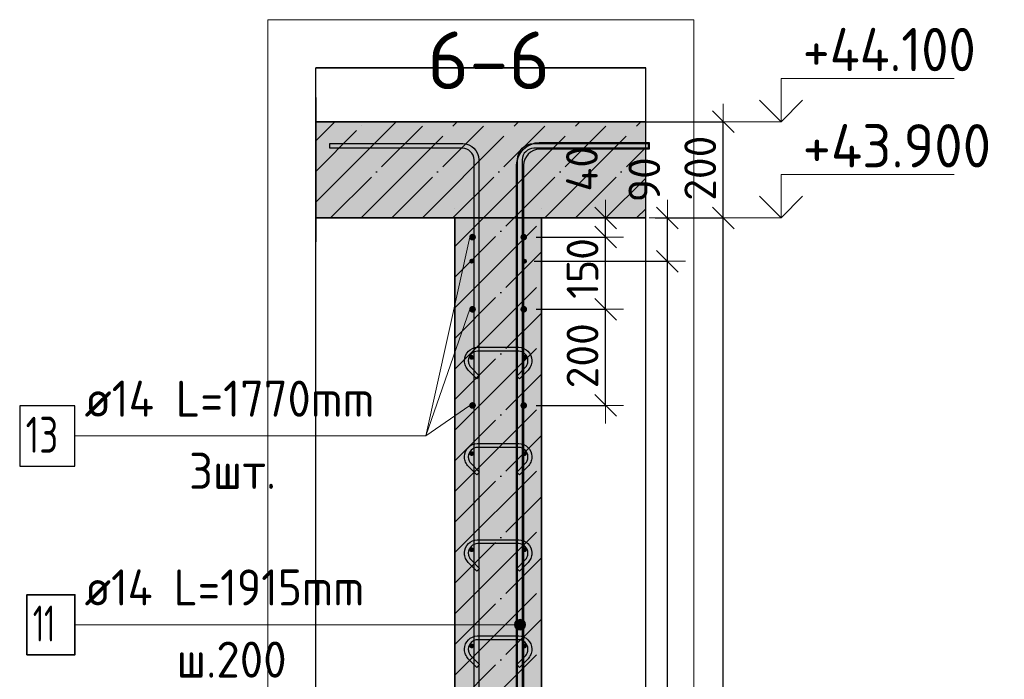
# Model space of a CAD drawing. Header units: millimetres. Extents: x 6386 to 94758, y 48049 to 71352.
# Tile 22 of 38: x 59330 to 61378, y 59965 to 61337. Entities that reach past the tile are written whole.
import ezdxf

# ---------------------------------------------------------------- set-up
doc = ezdxf.new("R2010")
doc.units = ezdxf.units.MM
doc.header["$PDMODE"] = 65
doc.linetypes.add('______11', pattern=[150, 120, -15, 0, -15])
doc.linetypes.add('______5', pattern=[330, 240, -30, 30, -30])
for name, color, linetype, lineweight in [('Standard', 7, 'Continuous', 25), ('Арм.стержн. вертикальными 1', 22, 'Continuous', 35), ('Арм.стержн.горизонт. 1', 180, 'Continuous', 35), ('Арм.стержн.горизонт. 2', 202, 'Continuous', 35), ('Высотная отметки_ общее', 7, 'Continuous', 13), ('Размерная линия_ общее', 7, 'Continuous', 13)]:
    doc.layers.add(name, color=color, linetype=linetype, lineweight=lineweight)
doc.layers.add('Арм.стержн. вертикальными 2', color=7, linetype='Continuous', lineweight=35, true_color=0x006e00)
doc.layers.add('Арм.стержн.Стяжки', color=7, linetype='Continuous', lineweight=35, true_color=0x501e0f)
doc.styles.add('ISOCPEUR', font='ISOCPEUR')
doc.dimstyles.new('DIMSTYLE_3', dxfattribs={"dimtxt": 66, "dimasz": 75, "dimexe": 0, "dimexo": 0, "dimgap": 33, "dimtad": 2, "dimdec": 0, "dimrnd": 5, "dimzin": 12, "dimdsep": 46, "dimtxsty": 'ISOCPEUR', "dimblk1": 'ALL_ML_STRICH', "dimblk2": 'ALL_ML_STRICH', "dimsah": 1, "dimcen": 0, "dimclrd": 7, "dimclre": 256, "dimclrt": 7, "dimadec": 0, "dimazin": 0, "dimtfac": 1, "dimtdec": 0, "dimtix": 1, "dimtmove": 2, "dimatfit": 3, "dimfxl": 0, "dimtvp": 1.2, "dimtzin": 0, "dimlwd": 0, "dimlwe": -3, "dimarcsym": 0})
doc.dimstyles.new('DIMSTYLE_7', dxfattribs={"dimtxt": 66, "dimasz": 75, "dimexe": 0, "dimexo": 0, "dimgap": 33, "dimtad": 2, "dimdec": 0, "dimrnd": 5, "dimzin": 12, "dimdsep": 46, "dimtxsty": 'ISOCPEUR', "dimblk1": 'ALL_ML_STRICH', "dimblk2": 'ALL_ML_STRICH', "dimsah": 1, "dimcen": 0, "dimclrd": 7, "dimclre": 256, "dimclrt": 7, "dimadec": 0, "dimazin": 0, "dimtfac": 1, "dimtdec": 0, "dimtix": 1, "dimtmove": 2, "dimatfit": 3, "dimfxl": 0, "dimtzin": 0, "dimlwd": 0, "dimlwe": -3, "dimarcsym": 0})

# ---------------------------------------------------------------- blocks, each defined once
blk = doc.blocks.new('ALL_ML_STRICH')
at = {"color": 0, "linetype": 'ByBlock', "lineweight": -2}
for p, q in [((-0.3, -0.3), (0.3, 0.3)), ((0, -0.5), (0, 0.5)), ((-1, 0), (0.5, 0))]:
    blk.add_line(p, q, dxfattribs=at)
blk = doc.blocks.new('*D202')
at = {"layer": 'DEFPOINTS', "color": 7, "linetype": 'Continuous', "lineweight": 13, "transparency": 33554687}
for p in [(60384.6, 60734.7), (60384.6, 60534.7), (60549.1, 60534.7)]:
    blk.add_point(p, dxfattribs=at)
at = {"layer": 'Размерная линия_ общее', "color": 253, "linetype": 'Continuous', "lineweight": -2, "true_color": 0xa0a0a0, "transparency": 33554687}
for p, q in [((60404.6, 60734.7), (60549.1, 60734.7)), ((60404.6, 60534.7), (60549.1, 60534.7))]:
    blk.add_line(p, q, dxfattribs=at)
at = {"layer": 'Размерная линия_ общее', "color": 7, "linetype": 'Continuous', "lineweight": -2, "transparency": 33554687}
blk.add_line((60549.1, 60534.7), (60549.1, 60734.7), dxfattribs=at)
at = {"layer": 'Размерная линия_ общее', "color": 7, "linetype": 'Continuous', "lineweight": 13, "transparency": 33554687, "xscale": 75, "yscale": 75, "zscale": 75}
for p, rotation in [((60549.1, 60734.7), 90), ((60549.1, 60534.7), 270)]:
    blk.add_blockref('ALL_ML_STRICH', p, dxfattribs=dict(at, rotation=rotation))
at = {"layer": 'Размерная линия_ общее', "color": 7, "linetype": 'Continuous', "lineweight": 13, "transparency": 33554687, "insert": (60501.1, 60638), "char_height": 66, "width": 198, "attachment_point": 5, "rotation": 90, "style": 'ISOCPEUR'}
blk.add_mtext('\\A1;{200}', dxfattribs=at)
blk = doc.blocks.new('*D203')
at = {"layer": 'DEFPOINTS', "color": 7, "linetype": 'Continuous', "lineweight": 13, "transparency": 33554687}
for p in [(60384.6, 60884.7), (60384.6, 60734.7), (60549.1, 60734.7)]:
    blk.add_point(p, dxfattribs=at)
at = {"layer": 'Размерная линия_ общее', "color": 253, "linetype": 'Continuous', "lineweight": -2, "true_color": 0xa0a0a0, "transparency": 33554687}
for p, q in [((60404.6, 60884.7), (60549.1, 60884.7)), ((60404.6, 60734.7), (60549.1, 60734.7))]:
    blk.add_line(p, q, dxfattribs=at)
at = {"layer": 'Размерная линия_ общее', "color": 7, "linetype": 'Continuous', "lineweight": -2, "transparency": 33554687}
blk.add_line((60549.1, 60734.7), (60549.1, 60884.7), dxfattribs=at)
at = {"layer": 'Размерная линия_ общее', "color": 7, "linetype": 'Continuous', "lineweight": 13, "transparency": 33554687, "xscale": 75, "yscale": 75, "zscale": 75}
for p, rotation in [((60549.1, 60884.7), 90), ((60549.1, 60734.7), 270)]:
    blk.add_blockref('ALL_ML_STRICH', p, dxfattribs=dict(at, rotation=rotation))
at = {"layer": 'Размерная линия_ общее', "color": 7, "linetype": 'Continuous', "lineweight": 13, "transparency": 33554687, "insert": (60501.1, 60819.6), "char_height": 66, "width": 198, "attachment_point": 5, "rotation": 90, "style": 'ISOCPEUR'}
blk.add_mtext('\\A1;{150}', dxfattribs=at)
blk = doc.blocks.new('*D204')
at = {"layer": 'DEFPOINTS', "color": 7, "linetype": 'Continuous', "lineweight": 13, "transparency": 33554687}
for p in [(60525.4, 60924.7), (60384.6, 60884.7), (60549.1, 60884.7)]:
    blk.add_point(p, dxfattribs=at)
at = {"layer": 'Размерная линия_ общее', "color": 253, "linetype": 'Continuous', "lineweight": -2, "true_color": 0xa0a0a0, "transparency": 33554687}
for p, q in [((60545.4, 60924.7), (60549.1, 60924.7)), ((60404.6, 60884.7), (60549.1, 60884.7))]:
    blk.add_line(p, q, dxfattribs=at)
at = {"layer": 'Размерная линия_ общее', "color": 7, "linetype": 'Continuous', "lineweight": -2, "transparency": 33554687}
blk.add_line((60549.1, 60884.7), (60549.1, 60924.7), dxfattribs=at)
at = {"layer": 'Размерная линия_ общее', "color": 7, "linetype": 'Continuous', "lineweight": 13, "transparency": 33554687, "xscale": 75, "yscale": 75, "zscale": 75}
for p, rotation in [((60549.1, 60924.7), 90), ((60549.1, 60884.7), 270)]:
    blk.add_blockref('ALL_ML_STRICH', p, dxfattribs=dict(at, rotation=rotation))
at = {"layer": 'Размерная линия_ общее', "color": 7, "linetype": 'Continuous', "lineweight": 13, "transparency": 33554687, "insert": (60499.9, 61026.8), "char_height": 66, "width": 132, "attachment_point": 5, "rotation": 90, "style": 'ISOCPEUR'}
blk.add_mtext('\\A1;{40}', dxfattribs=at)
blk = doc.blocks.new('*D205')
at = {"layer": 'DEFPOINTS', "color": 7, "linetype": 'Continuous', "lineweight": 13, "transparency": 33554687}
for p in [(60632.5, 60924.7), (60415.6, 56524.7), (60794, 56524.7)]:
    blk.add_point(p, dxfattribs=at)
at = {"layer": 'Размерная линия_ общее', "color": 253, "linetype": 'Continuous', "lineweight": -2, "true_color": 0xa0a0a0, "transparency": 33554687}
for p, q in [((60652.5, 60924.7), (60794, 60924.7)), ((60435.6, 56524.7), (60794, 56524.7))]:
    blk.add_line(p, q, dxfattribs=at)
at = {"layer": 'Размерная линия_ общее', "color": 7, "linetype": 'Continuous', "lineweight": -2, "transparency": 33554687}
blk.add_line((60794, 56524.7), (60794, 60924.7), dxfattribs=at)
at = {"layer": 'Размерная линия_ общее', "color": 7, "linetype": 'Continuous', "lineweight": 13, "transparency": 33554687, "xscale": 75, "yscale": 75, "zscale": 75}
for p, rotation in [((60794, 60924.7), 90), ((60794, 56524.7), 270)]:
    blk.add_blockref('ALL_ML_STRICH', p, dxfattribs=dict(at, rotation=rotation))
at = {"layer": 'Размерная линия_ общее', "color": 7, "linetype": 'Continuous', "lineweight": 13, "transparency": 33554687, "insert": (60746, 58721.4), "char_height": 66, "width": 264, "attachment_point": 5, "rotation": 90, "style": 'ISOCPEUR'}
blk.add_mtext('\\A1;{4400}', dxfattribs=at)
blk = doc.blocks.new('*D206')
at = {"layer": 'DEFPOINTS', "color": 7, "linetype": 'Continuous', "lineweight": 13, "transparency": 33554687}
for p in [(60415.6, 61124.7), (60632.5, 60924.7), (60794, 60924.7)]:
    blk.add_point(p, dxfattribs=at)
at = {"layer": 'Размерная линия_ общее', "color": 253, "linetype": 'Continuous', "lineweight": -2, "true_color": 0xa0a0a0, "transparency": 33554687}
for p, q in [((60435.6, 61124.7), (60794, 61124.7)), ((60652.5, 60924.7), (60794, 60924.7))]:
    blk.add_line(p, q, dxfattribs=at)
at = {"layer": 'Размерная линия_ общее', "color": 7, "linetype": 'Continuous', "lineweight": -2, "transparency": 33554687}
blk.add_line((60794, 60924.7), (60794, 61124.7), dxfattribs=at)
at = {"layer": 'Размерная линия_ общее', "color": 7, "linetype": 'Continuous', "lineweight": 13, "transparency": 33554687, "xscale": 75, "yscale": 75, "zscale": 75}
for p, rotation in [((60794, 61124.7), 90), ((60794, 60924.7), 270)]:
    blk.add_blockref('ALL_ML_STRICH', p, dxfattribs=dict(at, rotation=rotation))
at = {"layer": 'Размерная линия_ общее', "color": 7, "linetype": 'Continuous', "lineweight": 13, "transparency": 33554687, "insert": (60746, 61028), "char_height": 66, "width": 198, "attachment_point": 5, "rotation": 90, "style": 'ISOCPEUR'}
blk.add_mtext('\\A1;{200}', dxfattribs=at)
blk = doc.blocks.new('*D208')
at = {"layer": 'DEFPOINTS', "color": 7, "linetype": 'Continuous', "lineweight": 13, "transparency": 33554687}
for p in [(60380.6, 60834.7), (60380.6, 56634.7), (60677.6, 56634.7)]:
    blk.add_point(p, dxfattribs=at)
at = {"layer": 'Размерная линия_ общее', "color": 253, "linetype": 'Continuous', "lineweight": -2, "true_color": 0xa0a0a0, "transparency": 33554687}
for p, q in [((60400.6, 60834.7), (60677.6, 60834.7)), ((60400.6, 56634.7), (60677.6, 56634.7))]:
    blk.add_line(p, q, dxfattribs=at)
at = {"layer": 'Размерная линия_ общее', "color": 7, "linetype": 'Continuous', "lineweight": -2, "transparency": 33554687}
blk.add_line((60677.6, 56634.7), (60677.6, 60834.7), dxfattribs=at)
at = {"layer": 'Размерная линия_ общее', "color": 7, "linetype": 'Continuous', "lineweight": 13, "transparency": 33554687, "xscale": 75, "yscale": 75, "zscale": 75}
for p, rotation in [((60677.6, 60834.7), 90), ((60677.6, 56634.7), 270)]:
    blk.add_blockref('ALL_ML_STRICH', p, dxfattribs=dict(at, rotation=rotation))
at = {"layer": 'Размерная линия_ общее', "color": 7, "linetype": 'Continuous', "lineweight": 13, "transparency": 33554687, "insert": (60596.6, 58509.7), "char_height": 66, "width": 3.3, "attachment_point": 1, "rotation": 90, "line_spacing_factor": 0.60241, "style": 'ISOCPEUR'}
blk.add_mtext('\\W0.91;21х200=4200', dxfattribs=at)
blk = doc.blocks.new('*D209')
at = {"layer": 'DEFPOINTS', "color": 7, "linetype": 'Continuous', "lineweight": 13, "transparency": 33554687}
for p in [(60632.5, 60924.7), (60380.6, 60834.7), (60677.6, 60834.7)]:
    blk.add_point(p, dxfattribs=at)
at = {"layer": 'Размерная линия_ общее', "color": 253, "linetype": 'Continuous', "lineweight": -2, "true_color": 0xa0a0a0, "transparency": 33554687}
for p, q in [((60652.5, 60924.7), (60677.6, 60924.7)), ((60400.6, 60834.7), (60677.6, 60834.7))]:
    blk.add_line(p, q, dxfattribs=at)
at = {"layer": 'Размерная линия_ общее', "color": 7, "linetype": 'Continuous', "lineweight": -2, "transparency": 33554687}
blk.add_line((60677.6, 60834.7), (60677.6, 60924.7), dxfattribs=at)
at = {"layer": 'Размерная линия_ общее', "color": 7, "linetype": 'Continuous', "lineweight": 13, "transparency": 33554687, "xscale": 75, "yscale": 75, "zscale": 75}
for p, rotation in [((60677.6, 60924.7), 90), ((60677.6, 60834.7), 270)]:
    blk.add_blockref('ALL_ML_STRICH', p, dxfattribs=dict(at, rotation=rotation))
at = {"layer": 'Размерная линия_ общее', "color": 7, "linetype": 'Continuous', "lineweight": 13, "transparency": 33554687, "insert": (60629.7, 61003.9), "char_height": 66, "width": 132, "attachment_point": 5, "rotation": 90, "style": 'ISOCPEUR'}
blk.add_mtext('\\A1;{90}', dxfattribs=at)
blk = doc.blocks.new('COMPLEX_ELEVATIONDIM_5')
at = {"layer": 'Высотная отметки_ общее', "color": 7, "linetype": 'Continuous', "lineweight": 13, "transparency": 33554687}
for p, q in [((60914, 61124.7), (60914, 61214.7)), ((60914, 61214.7), (61274, 61214.7)), ((60914, 61124.7), (60869, 61169.7)), ((60914, 61124.7), (60959, 61169.7)), ((60914, 61124.7), (60807.9, 61124.7)), ((60914, 61124.7), (60914, 61124.7)), ((60914, 61124.7), (60914, 61124.7)), ((60914, 61124.7), (60914, 61124.7)), ((60914, 61124.7), (60914, 61124.7)), ((60914, 60924.7), (60914, 61014.7)), ((60914, 61014.7), (61274, 61014.7)), ((60914, 60924.7), (60869, 60969.7)), ((60914, 60924.7), (60959, 60969.7)), ((60914, 60924.7), (60807.9, 60924.7)), ((60914, 60924.7), (60914, 60924.7)), ((60914, 60924.7), (60914, 60924.7)), ((60914, 60924.7), (60914, 60924.7)), ((60914, 60924.7), (60914, 60924.7))]:
    blk.add_line(p, q, dxfattribs=at)
at = {"layer": 'Высотная отметки_ общее', "color": 7, "linetype": 'Continuous', "lineweight": 13, "transparency": 33554687, "char_height": 90, "attachment_point": 7, "style": 'ISOCPEUR'}
for s, insert, width in [('\\W0.92;+44.100', (60959, 61229.7), 446.051), ('\\W0.96;+43.900', (60959, 61029.7), 456.775)]:
    blk.add_mtext(s, dxfattribs=dict(at, insert=insert, width=width))

msp = doc.modelspace()

# ---------------------------------------------------------------- hatches: boundary and pattern name
at = {"linetype": 'Continuous', "lineweight": -3, "transparency": 33554687}
msp.add_hatch(color=9, dxfattribs=at).paths.add_polyline_path([(60632.5, 60924.7), (60632.5, 61124.7), (59946.4, 61124.7), (59946.4, 60924.7)])
at = {"layer": 'Арм.стержн. вертикальными 2', "linetype": 'Continuous', "lineweight": 13, "transparency": 33554687}
for points in [[(60361.5, 60073.2), (60361.5, 60084.4), (60359.9, 60078.8)], [(60361.5, 60084.4), (60365.5, 60069.1), (60365.5, 60088.5)], [(60361.5, 60084.4), (60361.5, 60073.2), (60365.5, 60069.1)], [(60365.5, 60088.5), (60371.1, 60067.6), (60371.1, 60090.1)], [(60365.5, 60088.5), (60365.5, 60069.1), (60371.1, 60067.6)], [(60371.1, 60090.1), (60371.1, 60067.6), (60376.8, 60069.1)], [(60371.1, 60090.1), (60376.8, 60069.1), (60376.8, 60088.5)], [(60376.8, 60088.5), (60376.8, 60069.1), (60380.8, 60073.2)], [(60376.8, 60088.5), (60380.8, 60073.2), (60380.8, 60084.4)], [(60380.8, 60084.4), (60380.8, 60073.2), (60382.4, 60078.8)]]:
    msp.add_hatch(color=7, dxfattribs=at).paths.add_polyline_path(points)
at = {"layer": 'Арм.стержн.горизонт. 1', "linetype": 'Continuous', "lineweight": 50, "transparency": 33554687}
for points in [[(60275.6, 60834.7), (60275.2, 60836.6), (60274.1, 60838.2), (60272.5, 60839.3), (60270.6, 60839.7), (60268.7, 60839.3), (60267.1, 60838.2), (60266, 60836.6), (60265.6, 60834.7), (60266, 60832.8), (60267.1, 60831.2), (60268.7, 60830.1), (60270.6, 60829.7), (60272.5, 60830.1), (60274.1, 60831.2), (60275.2, 60832.8)], [(60385.6, 60834.7), (60385.2, 60836.6), (60384.2, 60838.2), (60382.5, 60839.3), (60380.6, 60839.7), (60378.7, 60839.3), (60377.1, 60838.2), (60376, 60836.6), (60375.6, 60834.7), (60376, 60832.8), (60377.1, 60831.2), (60378.7, 60830.1), (60380.6, 60829.7), (60382.5, 60830.1), (60384.2, 60831.2), (60385.2, 60832.8)], [(60275.6, 60634.7), (60275.2, 60636.6), (60274.1, 60638.2), (60272.5, 60639.3), (60270.6, 60639.7), (60268.7, 60639.3), (60267.1, 60638.2), (60266, 60636.6), (60265.6, 60634.7), (60266, 60632.8), (60267.1, 60631.2), (60268.7, 60630.1), (60270.6, 60629.7), (60272.5, 60630.1), (60274.1, 60631.2), (60275.2, 60632.8)], [(60385.6, 60634.7), (60385.2, 60636.6), (60384.2, 60638.2), (60382.5, 60639.3), (60380.6, 60639.7), (60378.7, 60639.3), (60377.1, 60638.2), (60376, 60636.6), (60375.6, 60634.7), (60376, 60632.8), (60377.1, 60631.2), (60378.7, 60630.1), (60380.6, 60629.7), (60382.5, 60630.1), (60384.2, 60631.2), (60385.2, 60632.8)], [(60275.6, 60434.7), (60275.2, 60436.6), (60274.1, 60438.2), (60272.5, 60439.3), (60270.6, 60439.7), (60268.7, 60439.3), (60267.1, 60438.2), (60266, 60436.6), (60265.6, 60434.7), (60266, 60432.8), (60267.1, 60431.2), (60268.7, 60430.1), (60270.6, 60429.7), (60272.5, 60430.1), (60274.1, 60431.2), (60275.2, 60432.8)], [(60385.6, 60434.7), (60385.2, 60436.6), (60384.2, 60438.2), (60382.5, 60439.3), (60380.6, 60439.7), (60378.7, 60439.3), (60377.1, 60438.2), (60376, 60436.6), (60375.6, 60434.7), (60376, 60432.8), (60377.1, 60431.2), (60378.7, 60430.1), (60380.6, 60429.7), (60382.5, 60430.1), (60384.2, 60431.2), (60385.2, 60432.8)], [(60275.6, 60234.7), (60275.2, 60236.6), (60274.1, 60238.2), (60272.5, 60239.3), (60270.6, 60239.7), (60268.7, 60239.3), (60267.1, 60238.2), (60266, 60236.6), (60265.6, 60234.7), (60266, 60232.8), (60267.1, 60231.2), (60268.7, 60230.1), (60270.6, 60229.7), (60272.5, 60230.1), (60274.1, 60231.2), (60275.2, 60232.8)], [(60385.6, 60234.7), (60385.2, 60236.6), (60384.2, 60238.2), (60382.5, 60239.3), (60380.6, 60239.7), (60378.7, 60239.3), (60377.1, 60238.2), (60376, 60236.6), (60375.6, 60234.7), (60376, 60232.8), (60377.1, 60231.2), (60378.7, 60230.1), (60380.6, 60229.7), (60382.5, 60230.1), (60384.2, 60231.2), (60385.2, 60232.8)], [(60275.6, 60034.7), (60275.2, 60036.6), (60274.1, 60038.2), (60272.5, 60039.3), (60270.6, 60039.7), (60268.7, 60039.3), (60267.1, 60038.2), (60266, 60036.6), (60265.6, 60034.7), (60266, 60032.8), (60267.1, 60031.2), (60268.7, 60030.1), (60270.6, 60029.7), (60272.5, 60030.1), (60274.1, 60031.2), (60275.2, 60032.8)], [(60385.6, 60034.7), (60385.2, 60036.6), (60384.2, 60038.2), (60382.5, 60039.3), (60380.6, 60039.7), (60378.7, 60039.3), (60377.1, 60038.2), (60376, 60036.6), (60375.6, 60034.7), (60376, 60032.8), (60377.1, 60031.2), (60378.7, 60030.1), (60380.6, 60029.7), (60382.5, 60030.1), (60384.2, 60031.2), (60385.2, 60032.8)]]:
    msp.add_hatch(color=4, dxfattribs=at).paths.add_polyline_path(points)
at = {"layer": 'Арм.стержн.горизонт. 2', "linetype": 'Continuous', "lineweight": 50, "transparency": 33554687}
for points in [[(60279.4, 60884.7), (60278.8, 60887.4), (60277.3, 60889.6), (60275.1, 60891.2), (60272.4, 60891.7), (60269.7, 60891.2), (60267.4, 60889.6), (60265.9, 60887.4), (60265.4, 60884.7), (60265.9, 60882), (60267.4, 60879.7), (60269.7, 60878.2), (60272.4, 60877.7), (60275.1, 60878.2), (60277.3, 60879.7), (60278.8, 60882)], [(60385.9, 60884.7), (60385.3, 60887.4), (60383.8, 60889.6), (60381.5, 60891.2), (60378.9, 60891.7), (60376.2, 60891.2), (60373.9, 60889.6), (60372.4, 60887.4), (60371.9, 60884.7), (60372.4, 60882), (60373.9, 60879.7), (60376.2, 60878.2), (60378.9, 60877.7), (60381.5, 60878.2), (60383.8, 60879.7), (60385.3, 60882)], [(60279.4, 60734.7), (60278.8, 60737.4), (60277.3, 60739.6), (60275.1, 60741.2), (60272.4, 60741.7), (60269.7, 60741.2), (60267.4, 60739.6), (60265.9, 60737.4), (60265.4, 60734.7), (60265.9, 60732), (60267.4, 60729.7), (60269.7, 60728.2), (60272.4, 60727.7), (60275.1, 60728.2), (60277.3, 60729.7), (60278.8, 60732)], [(60385.9, 60734.7), (60385.3, 60737.4), (60383.8, 60739.6), (60381.5, 60741.2), (60378.9, 60741.7), (60376.2, 60741.2), (60373.9, 60739.6), (60372.4, 60737.4), (60371.9, 60734.7), (60372.4, 60732), (60373.9, 60729.7), (60376.2, 60728.2), (60378.9, 60727.7), (60381.5, 60728.2), (60383.8, 60729.7), (60385.3, 60732)], [(60279.4, 60534.7), (60278.8, 60537.4), (60277.3, 60539.6), (60275.1, 60541.2), (60272.4, 60541.7), (60269.7, 60541.2), (60267.4, 60539.6), (60265.9, 60537.4), (60265.4, 60534.7), (60265.9, 60532), (60267.4, 60529.7), (60269.7, 60528.2), (60272.4, 60527.7), (60275.1, 60528.2), (60277.3, 60529.7), (60278.8, 60532)], [(60385.9, 60534.7), (60385.3, 60537.4), (60383.8, 60539.6), (60381.5, 60541.2), (60378.9, 60541.7), (60376.2, 60541.2), (60373.9, 60539.6), (60372.4, 60537.4), (60371.9, 60534.7), (60372.4, 60532), (60373.9, 60529.7), (60376.2, 60528.2), (60378.9, 60527.7), (60381.5, 60528.2), (60383.8, 60529.7), (60385.3, 60532)]]:
    msp.add_hatch(color=7, dxfattribs=at).paths.add_polyline_path(points)
at = {"layer": 'Размерная линия_ общее', "linetype": 'Continuous', "lineweight": -3, "true_color": 0xc7c7c7, "transparency": 33554687}
msp.add_hatch(color=9, dxfattribs=at).paths.add_polyline_path([(60235.6, 60924.7), (60235.6, 56524.7), (60415.6, 56524.7), (60415.6, 60924.7)])

# ---------------------------------------------------------------- linework, layer by layer
at = {"color": 7, "linetype": 'Continuous', "lineweight": 25, "transparency": 33554687}
for p, q in [((59946.4, 61174.7), (59946.4, 60874.7)), ((60632.5, 60874.7), (60632.5, 61174.7)), ((60235.6, 60924.7), (60415.6, 60924.7))]:
    msp.add_line(p, q, dxfattribs=at)
at = {"color": 253, "linetype": '______11', "lineweight": -3, "true_color": 0xababab, "transparency": 33554687}
for p, q in [((59946.4, 61021.3), (60049.8, 61124.7)), ((59977.1, 60924.7), (60177.1, 61124.7)), ((60104.3, 60924.7), (60304.3, 61124.7)), ((60231.6, 60924.7), (60431.6, 61124.7)), ((60358.9, 60924.7), (60558.9, 61124.7)), ((60486.2, 60924.7), (60632.5, 61071)), ((60613.5, 60924.7), (60632.5, 60943.7))]:
    msp.add_line(p, q, dxfattribs=at)
at = {"color": 253, "linetype": '______5', "lineweight": -3, "true_color": 0xababab, "transparency": 33554687}
for p, q in [((59946.4, 61084.9), (59986.1, 61124.7)), ((59946.4, 60957.6), (60113.4, 61124.7)), ((60040.7, 60924.7), (60240.7, 61124.7)), ((60168, 60924.7), (60368, 61124.7)), ((60295.3, 60924.7), (60495.3, 61124.7)), ((60422.5, 60924.7), (60622.5, 61124.7)), ((60549.8, 60924.7), (60632.5, 61007.4))]:
    msp.add_line(p, q, dxfattribs=at)
at = {"color": 7, "linetype": 'Continuous', "lineweight": 35, "transparency": 33554687}
for p, q in [((60632.5, 61124.7), (59946.4, 61124.7)), ((59946.4, 60924.7), (60235.6, 60924.7)), ((60415.6, 60924.7), (60632.5, 60924.7))]:
    msp.add_line(p, q, dxfattribs=at)
at = {"layer": 'Standard', "color": 52, "linetype": 'Continuous', "lineweight": -3, "transparency": 33554687}
for p, q in [((59946.4, 56416.1), (59946.4, 61236.8)), ((59946.4, 56416.1), (59946.4, 61236.8)), ((59946.4, 61236.8), (60632.5, 61236.8)), ((60632.5, 61236.8), (59946.4, 61236.8)), ((60632.5, 56416.1), (60632.5, 61236.8)), ((60632.5, 56416.1), (60632.5, 61236.8))]:
    msp.add_line(p, q, dxfattribs=at)
at = {"layer": 'Standard', "color": 7, "linetype": 'Continuous', "lineweight": 13, "transparency": 33554687}
msp.add_lwpolyline([(59846.4, 56316.1), (60732.5, 56316.1), (60732.5, 61336.8), (59846.4, 61336.8), (59846.4, 56316.1)], dxfattribs=at)
at = {"layer": 'Арм.стержн. вертикальными 1', "color": 4, "linetype": 'Continuous', "lineweight": 25, "transparency": 33554687}
for points in [[(60275.6, 56524.7), (60275.6, 61045.7), (60275, 61050.2), (60273.5, 61054.8), (60271.1, 61059), (60268.3, 61062.4), (60264.9, 61065.2), (60260.7, 61067.6), (60256.1, 61069.1), (60251.6, 61069.7), (59975.6, 61069.7), (59975.6, 61079.7), (60252.3, 61079.7), (60258.4, 61078.8), (60264.7, 61076.8), (60270.6, 61073.5), (60275.4, 61069.5), (60279.4, 61064.6), (60282.7, 61058.8), (60284.8, 61052.5), (60285.6, 61046.4), (60285.6, 56524.7), (60275.6, 56524.7)], [(60275.6, 56524.7), (60275.6, 61045.7), (60275, 61050.2), (60273.5, 61054.8), (60271.1, 61059), (60268.3, 61062.4), (60264.9, 61065.2), (60260.7, 61067.6), (60256.1, 61069.1), (60251.6, 61069.7), (59975.6, 61069.7), (59975.6, 61079.7), (60252.3, 61079.7), (60258.4, 61078.8), (60264.7, 61076.8), (60270.6, 61073.5), (60275.4, 61069.5), (60279.4, 61064.6), (60282.7, 61058.8), (60284.8, 61052.5), (60285.6, 61046.4), (60285.6, 56524.7), (60275.6, 56524.7)], [(60365.6, 56524.7), (60365.6, 61046.4), (60366.5, 61052.5), (60368.6, 61058.8), (60371.8, 61064.6), (60375.9, 61069.5), (60380.7, 61073.5), (60386.5, 61076.8), (60392.9, 61078.8), (60399, 61079.7), (60637.5, 61079.7), (60637.5, 61069.7), (60399.7, 61069.7), (60395.1, 61069.1), (60390.6, 61067.6), (60386.4, 61065.2), (60383, 61062.4), (60380.1, 61059), (60377.8, 61054.8), (60376.2, 61050.2), (60375.6, 61045.7), (60375.6, 56524.7), (60365.6, 56524.7)], [(60365.6, 56524.7), (60365.6, 61046.4), (60366.5, 61052.5), (60368.6, 61058.8), (60371.8, 61064.6), (60375.9, 61069.5), (60380.7, 61073.5), (60386.5, 61076.8), (60392.9, 61078.8), (60399, 61079.7), (60637.5, 61079.7), (60637.5, 61069.7), (60399.7, 61069.7), (60395.1, 61069.1), (60390.6, 61067.6), (60386.4, 61065.2), (60383, 61062.4), (60380.1, 61059), (60377.8, 61054.8), (60376.2, 61050.2), (60375.6, 61045.7), (60375.6, 56524.7), (60365.6, 56524.7)]]:
    msp.add_lwpolyline(points, dxfattribs=at)
at = {"layer": 'Арм.стержн. вертикальными 2', "color": 7, "linetype": 'Continuous', "lineweight": 13, "transparency": 33554687}
for p, q in [((59445.4, 60078.8), (60160.4, 60078.8)), ((60160.4, 60078.8), (60371.1, 60078.8)), ((60359.9, 60078.8), (60359.9, 60078.8)), ((60371.1, 60090.1), (60371.1, 60090.1)), ((60382.4, 60078.8), (60382.4, 60078.8)), ((60371.1, 60067.6), (60371.1, 60067.6))]:
    msp.add_line(p, q, dxfattribs=at)
at = {"layer": 'Арм.стержн. вертикальными 2', "color": 7, "linetype": 'Continuous', "lineweight": 25, "transparency": 33554687}
msp.add_lwpolyline([(60639.5, 61067.7), (60411.8, 61067.7), (60405.5, 61066.8), (60399, 61064.7), (60393.2, 61061.4), (60388.4, 61057.4), (60384.4, 61052.7), (60381.1, 61046.8), (60379, 61040.4), (60378.1, 61034), (60378.1, 59651.7), (60364.1, 59651.7), (60364.1, 61035), (60365.3, 61043.6), (60368.2, 61052.4), (60372.8, 61060.6), (60378.5, 61067.4), (60385.2, 61073), (60393.4, 61077.6), (60402.3, 61080.5), (60410.8, 61081.7), (60639.5, 61081.7), (60639.5, 61067.7)], dxfattribs=at)
msp.add_lwpolyline([(60639.5, 61067.7), (60411.8, 61067.7), (60405.5, 61066.8), (60399, 61064.7), (60393.2, 61061.4), (60388.4, 61057.4), (60384.4, 61052.7), (60381.1, 61046.8), (60379, 61040.4), (60378.1, 61034), (60378.1, 59651.7), (60364.1, 59651.7), (60364.1, 61035), (60365.3, 61043.6), (60368.2, 61052.4), (60372.8, 61060.6), (60378.5, 61067.4), (60385.2, 61073), (60393.4, 61077.6), (60402.3, 61080.5), (60410.8, 61081.7), (60639.5, 61081.7), (60639.5, 61067.7)], dxfattribs=at)
at = {"layer": 'Арм.стержн. вертикальными 2', "color": 7, "linetype": 'Continuous', "lineweight": 35, "transparency": 33554687}
msp.add_lwpolyline([(59345.4, 60016.3), (59445.4, 60016.3), (59445.4, 60141.3), (59345.4, 60141.3), (59345.4, 60016.3)], dxfattribs=at)
at = {"layer": 'Арм.стержн. вертикальными 2', "color": 7, "linetype": 'Continuous', "lineweight": 13, "transparency": 33554687}
msp.add_circle((60371.1, 60078.8), 11.3, dxfattribs=at)
at = {"layer": 'Арм.стержн.горизонт. 1', "color": 52, "linetype": 'Continuous', "lineweight": 25, "transparency": 33554687}
for p, q in [((60235.6, 60944.7), (60235.6, 60944.7)), ((60415.6, 60944.7), (60415.6, 60944.7))]:
    msp.add_line(p, q, dxfattribs=at)
at = {"layer": 'Арм.стержн.горизонт. 2', "color": 7, "linetype": 'Continuous', "lineweight": 13, "transparency": 33554687}
for p, q in [((60175.4, 60471.3), (60266.6, 60884.7)), ((60175.4, 60471.3), (60266.6, 60734.7)), ((60175.4, 60471.3), (60266.6, 60534.7)), ((59445.4, 60471.3), (60175.4, 60471.3))]:
    msp.add_line(p, q, dxfattribs=at)
at = {"layer": 'Арм.стержн.горизонт. 2', "color": 7, "linetype": 'Continuous', "lineweight": 25, "transparency": 33554687}
msp.add_lwpolyline([(59330.4, 60408.8), (59445.4, 60408.8), (59445.4, 60533.8), (59330.4, 60533.8), (59330.4, 60408.8)], dxfattribs=at)
at = {"layer": 'Арм.стержн.Стяжки', "color": 40, "linetype": 'Continuous', "lineweight": 25, "transparency": 33554687}
for points in [[(60364.2, 60595.8), (60382, 60613.7), (60383.3, 60615.1), (60384.4, 60616.6), (60385.3, 60618.3), (60386.1, 60619.9), (60386.7, 60621.6), (60387.2, 60623.5), (60387.5, 60625.3), (60387.6, 60627.2), (60387.6, 60628.3), (60387.1, 60631.9), (60385.9, 60635.6), (60384, 60639), (60381.7, 60641.7), (60379, 60644), (60375.7, 60645.9), (60372, 60647.1), (60368.4, 60647.6), (60282.8, 60647.6), (60279.2, 60647.1), (60275.6, 60645.9), (60272.2, 60644), (60269.5, 60641.7), (60267.2, 60639), (60265.3, 60635.6), (60264.1, 60631.9), (60263.6, 60628.3), (60263.6, 60627.2), (60263.7, 60625.3), (60264, 60623.5), (60264.5, 60621.6), (60265.1, 60619.9), (60265.9, 60618.3), (60266.9, 60616.6), (60268, 60615.1), (60269.2, 60613.7), (60287.1, 60595.8), (60281.4, 60590.2), (60263.3, 60608.2), (60261.7, 60610.1), (60260.2, 60612.3), (60258.8, 60614.5), (60257.7, 60616.8), (60256.9, 60619.3), (60256.2, 60621.8), (60255.8, 60624.4), (60255.6, 60626.9), (60255.6, 60628.9), (60256.3, 60633.8), (60258, 60638.8), (60260.6, 60643.5), (60263.8, 60647.4), (60267.7, 60650.6), (60272.3, 60653.2), (60277.4, 60654.9), (60282.3, 60655.6), (60368.9, 60655.6), (60373.8, 60654.9), (60378.9, 60653.2), (60383.6, 60650.6), (60387.4, 60647.4), (60390.6, 60643.5), (60393.3, 60638.8), (60394.9, 60633.8), (60395.6, 60628.9), (60395.6, 60626.9), (60395.4, 60624.4), (60395, 60621.8), (60394.4, 60619.3), (60393.5, 60616.8), (60392.4, 60614.5), (60391.1, 60612.3), (60389.5, 60610.1), (60387.9, 60608.2), (60369.8, 60590.2), (60364.2, 60595.8)], [(60364.2, 60395.8), (60382, 60413.7), (60383.3, 60415.1), (60384.4, 60416.6), (60385.3, 60418.3), (60386.1, 60419.9), (60386.7, 60421.6), (60387.2, 60423.5), (60387.5, 60425.3), (60387.6, 60427.2), (60387.6, 60428.3), (60387.1, 60431.9), (60385.9, 60435.6), (60384, 60439), (60381.7, 60441.7), (60379, 60444), (60375.7, 60445.9), (60372, 60447.1), (60368.4, 60447.6), (60282.8, 60447.6), (60279.2, 60447.1), (60275.6, 60445.9), (60272.2, 60444), (60269.5, 60441.7), (60267.2, 60439), (60265.3, 60435.6), (60264.1, 60431.9), (60263.6, 60428.3), (60263.6, 60427.2), (60263.7, 60425.3), (60264, 60423.5), (60264.5, 60421.6), (60265.1, 60419.9), (60265.9, 60418.3), (60266.9, 60416.6), (60268, 60415.1), (60269.2, 60413.7), (60287.1, 60395.8), (60281.4, 60390.2), (60263.3, 60408.2), (60261.7, 60410.1), (60260.2, 60412.3), (60258.8, 60414.5), (60257.7, 60416.8), (60256.9, 60419.3), (60256.2, 60421.8), (60255.8, 60424.4), (60255.6, 60426.9), (60255.6, 60428.9), (60256.3, 60433.8), (60258, 60438.8), (60260.6, 60443.5), (60263.8, 60447.4), (60267.7, 60450.6), (60272.3, 60453.2), (60277.4, 60454.9), (60282.3, 60455.6), (60368.9, 60455.6), (60373.8, 60454.9), (60378.9, 60453.2), (60383.6, 60450.6), (60387.4, 60447.4), (60390.6, 60443.5), (60393.3, 60438.8), (60394.9, 60433.8), (60395.6, 60428.9), (60395.6, 60426.9), (60395.4, 60424.4), (60395, 60421.8), (60394.4, 60419.3), (60393.5, 60416.8), (60392.4, 60414.5), (60391.1, 60412.3), (60389.5, 60410.1), (60387.9, 60408.2), (60369.8, 60390.2), (60364.2, 60395.8)], [(60364.2, 60195.8), (60382, 60213.7), (60383.3, 60215.1), (60384.4, 60216.6), (60385.3, 60218.3), (60386.1, 60219.9), (60386.7, 60221.6), (60387.2, 60223.5), (60387.5, 60225.3), (60387.6, 60227.2), (60387.6, 60228.3), (60387.1, 60231.9), (60385.9, 60235.6), (60384, 60239), (60381.7, 60241.7), (60379, 60244), (60375.7, 60245.9), (60372, 60247.1), (60368.4, 60247.6), (60282.8, 60247.6), (60279.2, 60247.1), (60275.6, 60245.9), (60272.2, 60244), (60269.5, 60241.7), (60267.2, 60239), (60265.3, 60235.6), (60264.1, 60231.9), (60263.6, 60228.3), (60263.6, 60227.2), (60263.7, 60225.3), (60264, 60223.5), (60264.5, 60221.6), (60265.1, 60219.9), (60265.9, 60218.3), (60266.9, 60216.6), (60268, 60215.1), (60269.2, 60213.7), (60287.1, 60195.8), (60281.4, 60190.2), (60263.3, 60208.2), (60261.7, 60210.1), (60260.2, 60212.3), (60258.8, 60214.5), (60257.7, 60216.8), (60256.9, 60219.3), (60256.2, 60221.8), (60255.8, 60224.4), (60255.6, 60226.9), (60255.6, 60228.9), (60256.3, 60233.8), (60258, 60238.8), (60260.6, 60243.5), (60263.8, 60247.4), (60267.7, 60250.6), (60272.3, 60253.2), (60277.4, 60254.9), (60282.3, 60255.6), (60368.9, 60255.6), (60373.8, 60254.9), (60378.9, 60253.2), (60383.6, 60250.6), (60387.4, 60247.4), (60390.6, 60243.5), (60393.3, 60238.8), (60394.9, 60233.8), (60395.6, 60228.9), (60395.6, 60226.9), (60395.4, 60224.4), (60395, 60221.8), (60394.4, 60219.3), (60393.5, 60216.8), (60392.4, 60214.5), (60391.1, 60212.3), (60389.5, 60210.1), (60387.9, 60208.2), (60369.8, 60190.2), (60364.2, 60195.8)], [(60364.2, 59995.8), (60382, 60013.7), (60383.3, 60015.1), (60384.4, 60016.6), (60385.3, 60018.3), (60386.1, 60019.9), (60386.7, 60021.6), (60387.2, 60023.5), (60387.5, 60025.3), (60387.6, 60027.2), (60387.6, 60028.3), (60387.1, 60031.9), (60385.9, 60035.6), (60384, 60039), (60381.7, 60041.7), (60379, 60044), (60375.7, 60045.9), (60372, 60047.1), (60368.4, 60047.6), (60282.8, 60047.6), (60279.2, 60047.1), (60275.6, 60045.9), (60272.2, 60044), (60269.5, 60041.7), (60267.2, 60039), (60265.3, 60035.6), (60264.1, 60031.9), (60263.6, 60028.3), (60263.6, 60027.2), (60263.7, 60025.3), (60264, 60023.5), (60264.5, 60021.6), (60265.1, 60019.9), (60265.9, 60018.3), (60266.9, 60016.6), (60268, 60015.1), (60269.2, 60013.7), (60287.1, 59995.8), (60281.4, 59990.2), (60263.3, 60008.2), (60261.7, 60010.1), (60260.2, 60012.3), (60258.8, 60014.5), (60257.7, 60016.8), (60256.9, 60019.3), (60256.2, 60021.8), (60255.8, 60024.4), (60255.6, 60026.9), (60255.6, 60028.9), (60256.3, 60033.8), (60258, 60038.8), (60260.6, 60043.5), (60263.8, 60047.4), (60267.7, 60050.6), (60272.3, 60053.2), (60277.4, 60054.9), (60282.3, 60055.6), (60368.9, 60055.6), (60373.8, 60054.9), (60378.9, 60053.2), (60383.6, 60050.6), (60387.4, 60047.4), (60390.6, 60043.5), (60393.3, 60038.8), (60394.9, 60033.8), (60395.6, 60028.9), (60395.6, 60026.9), (60395.4, 60024.4), (60395, 60021.8), (60394.4, 60019.3), (60393.5, 60016.8), (60392.4, 60014.5), (60391.1, 60012.3), (60389.5, 60010.1), (60387.9, 60008.2), (60369.8, 59990.2), (60364.2, 59995.8)]]:
    msp.add_lwpolyline(points, dxfattribs=at)
at = {"layer": 'Размерная линия_ общее', "color": 253, "linetype": '______11', "lineweight": -3, "true_color": 0xababab, "transparency": 33554687}
for p, q in [((60235.6, 60801.4), (60358.9, 60924.7)), ((60235.6, 60674.1), (60415.6, 60854.1)), ((60235.6, 60546.9), (60415.6, 60726.9)), ((60235.6, 60419.6), (60415.6, 60599.6)), ((60235.6, 60292.3), (60415.6, 60472.3)), ((60235.6, 60165), (60415.6, 60345)), ((60235.6, 60037.7), (60415.6, 60217.7)), ((60235.6, 59910.5), (60415.6, 60090.5))]:
    msp.add_line(p, q, dxfattribs=at)
at = {"layer": 'Размерная линия_ общее', "color": 253, "linetype": '______5', "lineweight": -3, "true_color": 0xababab, "transparency": 33554687}
for p, q in [((60235.6, 60865.1), (60295.3, 60924.7)), ((60235.6, 60737.8), (60415.6, 60917.8)), ((60235.6, 60610.5), (60415.6, 60790.5)), ((60235.6, 60483.2), (60415.6, 60663.2)), ((60235.6, 60355.9), (60415.6, 60535.9)), ((60235.6, 60228.7), (60415.6, 60408.7)), ((60235.6, 60101.4), (60415.6, 60281.4)), ((60235.6, 59974.1), (60415.6, 60154.1)), ((60235.6, 59846.8), (60415.6, 60026.8))]:
    msp.add_line(p, q, dxfattribs=at)
at = {"layer": 'Размерная линия_ общее', "color": 7, "linetype": 'Continuous', "lineweight": 35, "transparency": 33554687}
for p, q in [((60415.6, 60924.7), (60235.6, 60924.7)), ((60235.6, 60924.7), (60235.6, 56524.7)), ((60415.6, 56524.7), (60415.6, 60924.7))]:
    msp.add_line(p, q, dxfattribs=at)

# ---------------------------------------------------------------- block references
at = {"layer": 'Высотная отметки_ общее', "color": 7, "linetype": 'Continuous', "lineweight": 13, "transparency": 33554687}
msp.add_blockref('COMPLEX_ELEVATIONDIM_5', (0, 0), dxfattribs=at)

# ---------------------------------------------------------------- texts
at = {"layer": 'Standard', "color": 7, "linetype": 'Continuous', "lineweight": 13, "transparency": 33554687, "insert": (60178.5, 61192.4), "char_height": 120, "width": 306.783, "attachment_point": 7, "style": 'ISOCPEUR'}
msp.add_mtext('\\A1;{\\fISOCPEUR|i0|b0;\\H120.000000;\\W1.000000;\\C7;6-6}\\P', dxfattribs=at)
at = {"layer": 'Арм.стержн. вертикальными 2', "color": 7, "linetype": 'Continuous', "lineweight": 25, "transparency": 33554687, "char_height": 75, "attachment_point": 7, "style": 'ISOCPEUR'}
for s, insert, width in [('\\W0.92;ø14 L=1915mm ', (59465.4, 60118.8), 709.219), ('\\W0.62;11', (59357.9, 60043.8), 98.438), ('\\W0.95;ш.200 ', (59656.7, 59968.8), 327.999)]:
    msp.add_mtext(s, dxfattribs=dict(at, insert=insert, width=width))
at = {"layer": 'Арм.стержн.горизонт. 2', "color": 7, "linetype": 'Continuous', "lineweight": 25, "transparency": 33554687, "char_height": 75, "attachment_point": 7, "style": 'ISOCPEUR'}
for s, insert, width in [('\\W0.94;ø14 L=1770mm ', (59465.4, 60511.3), 724.941), ('\\W0.75;13', (59342.9, 60436.3), 118.07), ('\\W0.94;3шт. ', (59682.9, 60361.3), 290.322)]:
    msp.add_mtext(s, dxfattribs=dict(at, insert=insert, width=width))

# ---------------------------------------------------------------- dimensions: what is measured, and where the dimension line sits
at = {"layer": 'Размерная линия_ общее', "color": 7, "linetype": 'Continuous', "lineweight": 13, "transparency": 33554687}
for base, p1, p2, dimstyle, picture, middle in [((60794, 61124.7), (60652.5, 60924.7), (60435.6, 61124.7), 'DIMSTYLE_7', '*D206', (60746, 61028)), ((60549.1, 60924.7), (60404.6, 60884.7), (60545.4, 60924.7), 'DIMSTYLE_3', '*D204', (60499.9, 61026.8)), ((60677.6, 60924.7), (60400.6, 60834.7), (60652.5, 60924.7), 'DIMSTYLE_3', '*D209', (60629.7, 61003.9)), ((60794, 60924.7), (60435.6, 56524.7), (60652.5, 60924.7), 'DIMSTYLE_7', '*D205', (60746, 58721.4)), ((60549.1, 60884.7), (60404.6, 60734.7), (60404.6, 60884.7), 'DIMSTYLE_3', '*D203', (60501.1, 60819.6)), ((60549.1, 60734.7), (60404.6, 60534.7), (60404.6, 60734.7), 'DIMSTYLE_7', '*D202', (60501.1, 60638))]:
    dim = msp.add_linear_dim(base=base, p1=p1, p2=p2, angle=90, dimstyle=dimstyle, override={"dimpost": '<>', "dimclrd": 7, "dimclre": 253, "dimclrt": 7, "dimlwd": 0, "dimlwe": 65533}, dxfattribs=at)
    dim.commit()
    dim.dimension.update_dxf_attribs({"geometry": picture, "text_midpoint": middle, "dimtype": 160})
dim = msp.add_linear_dim(base=(60677.6, 60834.7), p1=(60400.6, 56634.7), p2=(60400.6, 60834.7), angle=90, text='\\W0.91;21х200=4200', dimstyle='DIMSTYLE_7', override={"dimpost": '<>', "dimclrd": 7, "dimclre": 253, "dimclrt": 7, "dimlwd": 0, "dimlwe": 65533}, dxfattribs=at)
dim.commit()
dim.dimension.update_dxf_attribs({"geometry": '*D208', "text_midpoint": (60644.6, 58734.7), "dimtype": 160})

doc.saveas('drawing.dxf')
